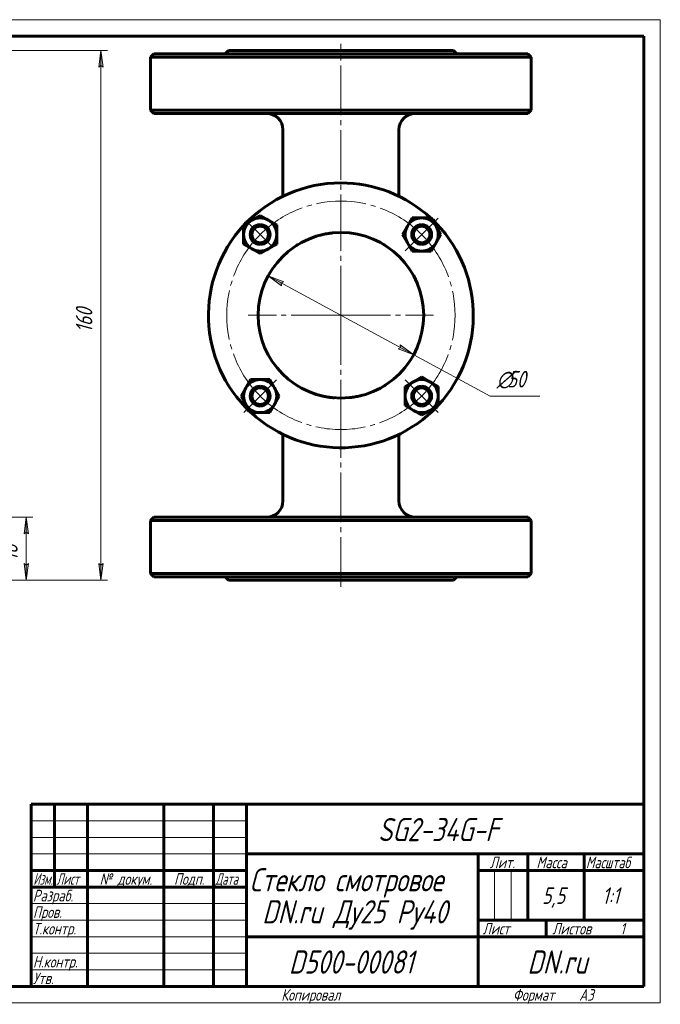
# Model space of a CAD drawing. Header units: millimetres. Extents: x 0 to 420, y 0 to 297.
# Tile 5 of 5: x 226 to 420, y 0 to 297. Entities that reach past the tile are written whole.
import ezdxf

# ---------------------------------------------------------------- set-up
doc = ezdxf.new("R2010")
doc.units = ezdxf.units.MM
for name, pattern in [('K5LT_AXLED', [19.5, 15, -1.5, 1.5, -1.5]), ('K5LT_BASIC', [0]), ('K5LT_THIN', [0])]:
    doc.linetypes.add(name, pattern=pattern)
doc.layers.add('Системный слой', color=7, linetype='Continuous')
doc.layers.add('Системный слой (1)', color=251, linetype='Continuous', true_color=0x6c6c6c)
doc.styles.add('KDIMTEXTSTYLE', font='GOST_AU.SHX', dxfattribs={"width": 0.96, "oblique": 15, "height": 5})
doc.styles.add('KTEXTSTYLE', font='GOST_AU.SHX', dxfattribs={"width": 0.96, "height": 5})
doc.dimstyles.new('KDIMSTYLE (1.00)', dxfattribs={"dimtxt": 5, "dimasz": 1, "dimexe": 2, "dimexo": 0, "dimgap": 1, "dimtad": 1, "dimtxsty": 'KDIMTEXTSTYLE', "dimsah": 1, "dimcen": 0, "dimdle": 1, "dimadec": 0, "dimazin": 0, "dimtfac": 0.667, "dimtmove": 0, "dimatfit": 3, "dimfxl": 1, "dimtvp": 1, "dimtolj": 1, "dimtzin": 0, "dimarcsym": 0})

# ---------------------------------------------------------------- blocks, each defined once
blk = doc.blocks.new('D0')
at = {"layer": 'Системный слой (1)'}
for points in [[(251.71, 282.7), (251.05, 287.7), (250.39, 282.7), (251.05, 283.2)], [(251.05, 127.7), (251.71, 132.7), (251.05, 132.2), (250.39, 132.7)]]:
    blk.add_hatch(color=256, dxfattribs=at).paths.add_polyline_path(points)
at = {"layer": 'Системный слой (1)', "linetype": 'K5LT_THIN', "lineweight": 18}
for p, q in [((150.24, 287.7), (253.05, 287.7)), ((250.39, 282.7), (251.05, 287.7)), ((251.05, 287.7), (251.71, 282.7)), ((251.05, 283.2), (250.39, 282.7)), ((251.71, 282.7), (251.05, 283.2)), ((251.05, 127.7), (250.39, 132.7)), ((250.39, 132.7), (251.05, 132.2)), ((251.05, 132.2), (251.71, 132.7)), ((251.71, 132.7), (251.05, 127.7)), ((150.24, 127.7), (253.05, 127.7))]:
    blk.add_line(p, q, dxfattribs=at)
blk.add_wipeout([(250.05, 202.49), (242.67, 202.49), (242.67, 212.5), (250.05, 212.5)]).dxf.layer = 'Системный слой (1)'
blk.add_line((251.05, 287.7), (251.05, 127.7), dxfattribs=at)
at = {"layer": 'Системный слой (1)', "insert": (243.46, 202.49), "char_height": 5, "attachment_point": 1, "rotation": 90, "style": 'KTEXTSTYLE'}
blk.add_mtext('\\H5.0;\\W1.000;\\Q15;\\Q15;\\W0.960;160', dxfattribs=at)
blk = doc.blocks.new('KDIMARROW_01')
at = {"layer": 'Системный слой'}
blk.add_hatch(color=0, dxfattribs=at).paths.add_polyline_path([(-5, -0.66), (0, 0), (-5, 0.66), (-4.5, 0)])
at = {"layer": 'Системный слой', "color": 0, "linetype": 'K5LT_THIN', "lineweight": 18}
for p, q in [((-4.5, 0), (-5, 0.66)), ((-5, 0.66), (0, 0)), ((0, 0), (-5, -0.66)), ((-5, -0.66), (-4.5, 0))]:
    blk.add_line(p, q, dxfattribs=at)
at = {"layer": 'Системный слой (1)', "color": 0, "linetype": 'K5LT_THIN', "lineweight": 18}
blk.add_line((323.52, 207.7), (322.52, 207.7), dxfattribs=at)
blk = doc.blocks.new('D1')
at = {"layer": 'Системный слой (1)', "linetype": 'K5LT_THIN', "lineweight": 18}
for p, q in [((197.24, 146.7), (230.49, 146.7)), ((150.24, 127.7), (230.49, 127.7))]:
    blk.add_line(p, q, dxfattribs=at)
blk.add_wipeout([(227.49, 133.65), (220.11, 133.65), (220.11, 140.48), (227.49, 140.48)]).dxf.layer = 'Системный слой (1)'
at = {"layer": 'Системный слой (1)'}
for points in [[(229.15, 141.7), (228.49, 146.7), (227.83, 141.7), (228.49, 142.2)], [(228.49, 127.7), (229.15, 132.7), (228.49, 132.2), (227.83, 132.7)]]:
    blk.add_hatch(color=256, dxfattribs=at).paths.add_polyline_path(points)
at = {"layer": 'Системный слой (1)', "linetype": 'K5LT_THIN', "lineweight": 18}
for p, q in [((227.83, 141.7), (228.49, 146.7)), ((228.49, 146.7), (229.15, 141.7)), ((228.49, 146.7), (228.49, 127.7)), ((228.49, 142.2), (227.83, 141.7)), ((229.15, 141.7), (228.49, 142.2)), ((228.49, 127.7), (227.83, 132.7)), ((227.83, 132.7), (228.49, 132.2)), ((228.49, 132.2), (229.15, 132.7)), ((229.15, 132.7), (228.49, 127.7))]:
    blk.add_line(p, q, dxfattribs=at)
at = {"layer": 'Системный слой (1)', "insert": (220.9, 133.65), "char_height": 5, "attachment_point": 1, "rotation": 90, "style": 'KTEXTSTYLE'}
blk.add_mtext('\\H5.0;\\W1.000;\\Q15;\\Q15;\\W0.960;18', dxfattribs=at)
blk = doc.blocks.new('U61')
at = {"layer": 'Системный слой (1)', "linetype": 'K5LT_BASIC', "lineweight": 60}
for p, q in [((336.92, 228.81), (336.9, 228.82)), ((336.93, 228.8), (336.92, 228.81)), ((336.95, 228.79), (336.93, 228.8))]:
    blk.add_line(p, q, dxfattribs=at)
blk = doc.blocks.new('U62')
at = {"layer": 'Системный слой (1)', "linetype": 'K5LT_BASIC', "lineweight": 60}
for p, q in [((310.4, 228.99), (310.45, 229.02)), ((310.45, 229.02), (310.5, 229.05)), ((310.14, 228.82), (310.18, 228.85)), ((310.14, 228.82), (310.14, 228.82)), ((310.14, 228.82), (310.14, 228.82)), ((310.14, 228.82), (310.14, 228.82)), ((310.14, 228.82), (310.14, 228.82)), ((310.14, 228.82), (310.14, 228.82)), ((310.14, 228.82), (310.14, 228.82)), ((310.14, 228.82), (310.14, 228.82)), ((310.14, 228.82), (310.14, 228.82)), ((310.14, 228.82), (310.14, 228.82)), ((310.14, 228.82), (310.14, 228.82)), ((310.14, 228.82), (310.14, 228.82)), ((310.14, 228.82), (310.14, 228.82)), ((310.14, 228.82), (310.14, 228.82)), ((310.14, 228.82), (310.14, 228.82)), ((310.14, 228.82), (310.14, 228.82)), ((310.14, 228.82), (310.14, 228.82)), ((310.14, 228.82), (310.14, 228.82)), ((310.14, 228.82), (310.14, 228.82)), ((310.14, 228.82), (310.14, 228.82)), ((310.18, 228.85), (310.28, 228.91)), ((310.28, 228.91), (310.35, 228.95)), ((310.35, 228.96), (310.4, 228.99))]:
    blk.add_line(p, q, dxfattribs=at)
blk = doc.blocks.new('U63')
at = {"layer": 'Системный слой (1)', "linetype": 'K5LT_BASIC', "lineweight": 60}
for start, end in [(90, 136.6424), (47.297, 90), (317.297, 46.6424), (137.297, 226.6424), (227.297, 316.6424)]:
    blk.add_arc((323.52, 207.7), 40, start, end, dxfattribs=at)
blk = doc.blocks.new('U64')
at = {"layer": 'Системный слой (1)', "linetype": 'K5LT_BASIC', "lineweight": 60}
for p, q in [((336.91, 186.59), (336.92, 186.6)), ((336.92, 186.6), (336.93, 186.61)), ((336.93, 186.61), (336.95, 186.62))]:
    blk.add_line(p, q, dxfattribs=at)
blk = doc.blocks.new('U65')
at = {"layer": 'Системный слой (1)', "linetype": 'K5LT_BASIC', "lineweight": 60}
for p, q in [((336.6, 186.39), (336.54, 186.36)), ((336.65, 186.43), (336.6, 186.39)), ((336.7, 186.46), (336.65, 186.43)), ((336.76, 186.49), (336.71, 186.46)), ((336.86, 186.56), (336.76, 186.49)), ((336.9, 186.58), (336.86, 186.56)), ((336.91, 186.59), (336.9, 186.58)), ((336.91, 186.59), (336.91, 186.59)), ((336.91, 186.59), (336.91, 186.59)), ((336.91, 186.59), (336.91, 186.59)), ((336.91, 186.59), (336.91, 186.59)), ((336.91, 186.59), (336.91, 186.59)), ((336.91, 186.59), (336.91, 186.59)), ((336.91, 186.59), (336.91, 186.59)), ((336.91, 186.59), (336.91, 186.59)), ((336.91, 186.59), (336.91, 186.59)), ((336.91, 186.59), (336.91, 186.59)), ((336.91, 186.59), (336.91, 186.59)), ((336.91, 186.59), (336.91, 186.59)), ((336.91, 186.59), (336.91, 186.59)), ((336.91, 186.59), (336.91, 186.59)), ((336.91, 186.59), (336.91, 186.59)), ((336.91, 186.59), (336.91, 186.59)), ((336.91, 186.59), (336.91, 186.59)), ((336.91, 186.59), (336.91, 186.59)), ((336.91, 186.59), (336.91, 186.59))]:
    blk.add_line(p, q, dxfattribs=at)
blk = doc.blocks.new('U66')
at = {"layer": 'Системный слой (1)', "linetype": 'K5LT_AXLED', "lineweight": 18}
for q in [(323.52, 235.7), (295.52, 207.7), (351.52, 207.7), (323.52, 179.7)]:
    blk.add_line((323.52, 207.7), q, dxfattribs=at)
blk = doc.blocks.new('D6')
at = {"layer": 'Системный слой (1)'}
for points in [[(306.25, 217.81), (301.54, 219.61), (305.62, 216.65), (305.5, 217.47)], [(345.5, 195.8), (341.42, 198.76), (341.55, 197.94), (340.79, 197.6)]]:
    blk.add_hatch(color=256, dxfattribs=at).paths.add_polyline_path(points)
at = {"layer": 'Системный слой (1)', "linetype": 'K5LT_THIN', "lineweight": 18}
for p, q in [((301.54, 219.61), (306.25, 217.81)), ((305.62, 216.65), (301.54, 219.61)), ((301.54, 219.61), (345.5, 195.8)), ((306.25, 217.81), (305.5, 217.47)), ((305.5, 217.47), (305.62, 216.65)), ((340.79, 197.6), (341.55, 197.94)), ((345.5, 195.8), (340.79, 197.6)), ((341.55, 197.94), (341.42, 198.76)), ((341.42, 198.76), (345.5, 195.8)), ((345.5, 195.8), (368.56, 183.31))]:
    blk.add_line(p, q, dxfattribs=at)
blk.add_wipeout([(370.56, 184.31), (370.56, 191.69), (381.19, 191.69), (381.19, 184.31)]).dxf.layer = 'Системный слой (1)'
blk.add_line((368.56, 183.31), (383.64, 183.31), dxfattribs=at)
at = {"layer": 'Системный слой (1)', "char_height": 5, "attachment_point": 1, "style": 'KTEXTSTYLE'}
for s, insert in [('\\H5.0;\\W1.000;\\Q15;\\Q15;\\W0.960;∅', (370.56, 190.9)), ('\\H5.0;\\W1.000;\\Q15;\\Q15;\\W0.960;50', (373.86, 190.9))]:
    blk.add_mtext(s, dxfattribs=dict(at, insert=insert))
blk = doc.blocks.new('U67')
at = {"layer": 'Системный слой (1)', "linetype": 'K5LT_AXLED', "lineweight": 18}
for p, q in [((299.13, 232.1), (295.94, 235.28)), ((347.92, 232.1), (352.87, 237.05)), ((302.31, 228.92), (299.13, 232.1)), ((342.97, 227.15), (347.92, 232.1)), ((304.08, 188.26), (299.13, 183.31)), ((342.97, 188.26), (347.92, 183.31)), ((299.13, 183.31), (294.18, 178.36)), ((347.92, 183.31), (352.87, 178.36))]:
    blk.add_line(p, q, dxfattribs=at)
for start, end in [(45, 135), (135, 225), (315, 45), (225, 315)]:
    blk.add_arc((323.52, 207.7), 34.5, start, end, dxfattribs=at)
blk = doc.blocks.new('U68')
at = {"linetype": 'K5LT_THIN', "lineweight": 18}
for p, q in [((0, 297), (420, 297)), ((420, 297), (420, 0)), ((230, 55), (295, 55)), ((230, 50), (295, 50)), ((230, 45), (295, 45)), ((369.96, 25), (369.96, 40)), ((374.98, 25), (374.98, 40)), ((230, 30), (295, 30)), ((230, 25), (295, 25)), ((230, 20), (295, 20)), ((230, 15), (295, 15)), ((230, 10), (295, 10)), ((420, 0), (0, 0))]:
    blk.add_line(p, q, dxfattribs=at)
at = {"linetype": 'K5LT_BASIC', "lineweight": 60}
for p, q in [((20, 292), (415, 292)), ((415, 292), (415, 5)), ((230, 60), (415, 60)), ((230, 5), (230, 60)), ((237, 35), (237, 60)), ((247, 5), (247, 60)), ((270, 5), (270, 60)), ((285, 5), (285, 60)), ((295, 5), (295, 60)), ((295, 45), (415, 45)), ((365, 5), (365, 45)), ((380, 25), (380, 45)), ((397, 25), (397, 45)), ((230, 40), (295, 40)), ((365, 40), (380, 40)), ((380, 40), (415, 40)), ((230, 35), (295, 35)), ((365, 25), (415, 25)), ((385.57, 20), (385.57, 25)), ((295, 20), (365, 20)), ((365, 20), (415, 20)), ((415, 5), (20, 5))]:
    blk.add_line(p, q, dxfattribs=at)
at = {"attachment_point": 1, "style": 'KTEXTSTYLE'}
for s, insert, char_height in [('\\H5.0;\\W1.000;\\Q15;\\Q15;\\W0.960;\\H7.00;SG2-34G-F', (334.74, 55.86), 7), ('\\H5.0;\\W1.000;\\Q15;\\Q15;\\W0.960;\\H3.50;Лит.', (368.47, 44.18), 3.5), ('\\H5.0;\\W1.000;\\Q15;\\Q15;\\W0.960;\\H3.50;Масса', (382.58, 44.18), 3.5), ('\\H5.0;\\W1.000;\\Q15;\\Q15;\\W0.926;\\H3.50;Масштаб', (397.52, 44.18), 3.5), ('\\H5.0;\\W1.000;\\Q15;\\Q15;\\W0.786;\\H3.50;Изм.', (230.62, 39.18), 3.5), ('\\H5.0;\\W1.000;\\Q15;\\Q15;\\W0.800;\\H3.50;Лист', (237.61, 39.18), 3.5), ('\\H5.0;\\W1.000;\\Q15;\\Q15;\\W0.960;\\H3.50;№ докум.', (250.63, 39.18), 3.5), ('\\H5.0;\\W1.000;\\Q15;\\Q15;\\W0.960;\\H3.50;Подп.', (273.1, 39.18), 3.5), ('\\H5.0;\\W1.000;\\Q15;\\Q15;\\W0.800;\\H3.50;Дата', (285.61, 39.18), 3.5), ('\\H5.0;\\W1.000;\\Q15;\\Q15;\\W0.960;\\H7.00;Стекло смотровое', (295.94, 40.69), 7), ('\\H5.0;\\W1.000;\\Q15;\\Q15;\\W0.960;\\H3.50;Разраб.', (230.5, 34.18), 3.5), ('\\H5.0;\\W1.000;\\Q15;\\Q15;\\W0.960;5,5', (384.28, 34.9), 5), ('\\H5.0;\\W1.000;\\Q15;\\Q15;\\W0.960;1:1', (402.44, 34.9), 5), ('\\H5.0;\\W1.000;\\Q15;\\Q15;\\W0.960;\\H7.00;DN.ru Ду25 Ру40', (299.74, 31.02), 7), ('\\H5.0;\\W1.000;\\Q15;\\Q15;\\W0.960;\\H3.50;Пров.', (230.5, 29.18), 3.5), ('\\H5.0;\\W1.000;\\Q15;\\Q15;\\W0.960;\\H3.50;Т.контр.', (230.5, 24.18), 3.5), ('\\H5.0;\\W1.000;\\Q15;\\Q15;\\W0.960;\\H3.50;Лист', (366.32, 24.18), 3.5), ('\\H5.0;\\W1.000;\\Q15;\\Q15;\\W0.960;\\H3.50;Листов', (387.36, 24.18), 3.5), ('\\H5.0;\\W1.000;\\Q15;\\Q15;\\W0.960;\\H3.50;1', (407.91, 24.18), 3.5), ('\\H5.0;\\W1.000;\\Q15;\\Q15;\\W0.960;\\H7.00;D500-00081', (307.8, 15.86), 7), ('\\H5.0;\\W1.000;\\Q15;\\Q15;\\W0.960;\\H7.00;DN.ru', (379.84, 15.86), 7), ('\\H5.0;\\W1.000;\\Q15;\\Q15;\\W0.960;\\H3.50;Н.контр.', (230.5, 14.18), 3.5), ('\\H5.0;\\W1.000;\\Q15;\\Q15;\\W0.960;\\H3.50;Утв.', (230.5, 9.18), 3.5), ('\\H5.0;\\W1.000;\\Q15;\\Q15;\\W0.960;\\H3.50;Копировал', (305.5, 4.18), 3.5), ('\\H5.0;\\W1.000;\\Q15;\\Q15;\\W0.960;\\H3.50;Формат', (375.5, 4.18), 3.5), ('\\H5.0;\\W1.000;\\Q15;\\Q15;\\W0.960;\\H3.50;A3', (395.5, 4.18), 3.5)]:
    blk.add_mtext(s, dxfattribs=dict(at, insert=insert, char_height=char_height))

msp = doc.modelspace()

# ---------------------------------------------------------------- linework, layer by layer
at = {"layer": 'Системный слой (1)', "linetype": 'K5LT_AXLED', "lineweight": 18}
for p, q in [((323.521, 229.156), (323.521, 289.704)), ((323.521, 125.704), (323.521, 186.252))]:
    msp.add_line(p, q, dxfattribs=at)
at = {"layer": 'Системный слой (1)', "linetype": 'K5LT_BASIC', "lineweight": 60}
for p, q in [((267.021, 286.704), (266.021, 285.704)), ((266.021, 285.704), (323.521, 285.704)), ((266.021, 269.704), (266.021, 285.704)), ((380.021, 286.704), (267.021, 286.704)), ((289.521, 287.704), (288.521, 286.704)), ((289.521, 287.704), (357.521, 287.704)), ((323.521, 285.704), (381.021, 285.704)), ((357.521, 287.704), (358.521, 286.704)), ((380.021, 286.704), (381.021, 285.704)), ((381.021, 269.704), (381.021, 285.704)), ((267.021, 268.704), (266.021, 269.704)), ((323.521, 269.704), (266.021, 269.704)), ((267.021, 268.704), (380.021, 268.704)), ((381.021, 269.704), (323.521, 269.704)), ((380.021, 268.704), (381.021, 269.704)), ((306.021, 243.673), (306.021, 263.704)), ((341.021, 243.673), (341.021, 263.704)), ((294.126, 234.986), (296.626, 236.429)), ((294.126, 232.099), (294.126, 234.986)), ((294.378, 235.132), (294.404, 235.422)), ((294.404, 235.422), (294.907, 235.655)), ((294.772, 235.593), (294.859, 235.989)), ((294.859, 235.989), (295.415, 236.166)), ((296.626, 236.429), (299.126, 237.873)), ((299.126, 237.873), (301.626, 236.429)), ((301.626, 236.429), (304.126, 234.986)), ((304.126, 234.986), (304.126, 232.099)), ((343.586, 234.599), (345.029, 237.099)), ((345.029, 237.099), (347.916, 237.099)), ((347.916, 237.099), (350.803, 237.099)), ((350.803, 237.099), (352.246, 234.599)), ((350.949, 236.847), (351.239, 236.821)), ((351.239, 236.821), (351.472, 236.318)), ((351.409, 236.453), (351.806, 236.366)), ((351.806, 236.366), (351.983, 235.81)), ((294.126, 229.213), (294.126, 232.099)), ((304.126, 232.099), (304.126, 229.213)), ((342.142, 232.099), (343.586, 234.599)), ((343.586, 229.599), (342.142, 232.099)), ((352.246, 234.599), (353.69, 232.099)), ((353.69, 232.099), (352.246, 229.599)), ((296.626, 227.769), (294.126, 229.213)), ((304.126, 229.213), (301.626, 227.769)), ((345.029, 227.099), (343.586, 229.599)), ((352.246, 229.599), (350.803, 227.099)), ((299.126, 226.326), (296.626, 227.769)), ((301.626, 227.769), (299.126, 226.326)), ((347.916, 227.099), (345.029, 227.099)), ((350.803, 227.099), (347.916, 227.099)), ((294.796, 185.809), (296.239, 188.309)), ((296.239, 188.309), (299.126, 188.309)), ((299.126, 188.309), (302.012, 188.309)), ((302.012, 188.309), (303.456, 185.809)), ((342.916, 186.196), (345.416, 187.639)), ((345.416, 187.639), (347.916, 189.082)), ((347.916, 189.082), (350.416, 187.639)), ((350.416, 187.639), (352.916, 186.196)), ((293.352, 183.309), (294.796, 185.809)), ((303.456, 185.809), (304.899, 183.309)), ((342.916, 183.309), (342.916, 186.196)), ((352.916, 186.196), (352.916, 183.309)), ((294.796, 180.809), (293.352, 183.309)), ((304.899, 183.309), (303.456, 180.809)), ((342.916, 180.422), (342.916, 183.309)), ((352.916, 183.309), (352.916, 180.422)), ((296.239, 178.309), (294.796, 180.809)), ((295.236, 179.042), (295.059, 179.598)), ((295.632, 178.956), (295.236, 179.042)), ((295.803, 178.587), (295.57, 179.091)), ((296.093, 178.561), (295.803, 178.587)), ((303.456, 180.809), (302.012, 178.309)), ((345.416, 178.979), (342.916, 180.422)), ((347.916, 177.535), (345.416, 178.979)), ((350.416, 178.979), (347.916, 177.535)), ((352.916, 180.422), (350.416, 178.979)), ((352.183, 179.419), (351.626, 179.242)), ((352.637, 179.986), (352.134, 179.753)), ((352.269, 179.815), (352.183, 179.419)), ((352.664, 180.276), (352.637, 179.986)), ((299.126, 178.309), (296.239, 178.309)), ((302.012, 178.309), (299.126, 178.309)), ((306.021, 151.704), (306.021, 171.735)), ((341.021, 151.704), (341.021, 171.735)), ((267.021, 146.704), (266.021, 145.704)), ((380.021, 146.704), (267.021, 146.704)), ((380.021, 146.704), (381.021, 145.704)), ((266.021, 145.704), (323.521, 145.704)), ((266.021, 129.704), (266.021, 145.704)), ((323.521, 145.704), (381.021, 145.704)), ((381.021, 129.704), (381.021, 145.704)), ((267.021, 128.704), (266.021, 129.704)), ((323.521, 129.704), (266.021, 129.704)), ((267.021, 128.704), (380.021, 128.704)), ((289.521, 127.704), (288.521, 128.704)), ((381.021, 129.704), (323.521, 129.704)), ((357.521, 127.704), (358.521, 128.704)), ((380.021, 128.704), (381.021, 129.704)), ((289.521, 127.704), (357.521, 127.704))]:
    msp.add_line(p, q, dxfattribs=at)
for centre in [(299.126, 232.099), (347.916, 232.099), (299.126, 183.309), (347.916, 183.309)]:
    msp.add_circle(centre, 2.5, dxfattribs=at)
for centre, radius, start, end in [((301.021, 263.704), 5, 0, 90), ((346.021, 263.704), 5, 90, 180), ((299.126, 232.099), 5, 120, 180), ((299.126, 232.099), 3, 90, 270), ((299.126, 232.099), 5, 60, 120), ((299.126, 232.099), 3, 270, 90), ((299.126, 232.099), 5, 0, 60), ((347.916, 232.099), 5, 90, 150), ((347.916, 232.099), 3, 90, 270), ((347.916, 232.099), 5, 30, 90), ((347.916, 232.099), 3, 270, 90), ((299.126, 232.099), 5, 180, 240), ((323.521, 207.704), 25, 0, 270), ((299.126, 232.099), 5, 300, 0), ((347.916, 232.099), 5, 150, 210), ((347.916, 232.099), 5, 330, 30), ((347.916, 232.099), 5, 210, 270), ((347.916, 232.099), 5, 270, 330), ((299.126, 232.099), 5, 240, 300), ((309.021, 230.48), 2, 302.48216, 303.88991), ((323.521, 207.704), 25, 270, 0), ((299.126, 183.309), 5, 90, 150), ((299.126, 183.309), 5, 30, 90), ((347.916, 183.309), 5, 120, 180), ((347.916, 183.309), 5, 60, 120), ((347.916, 183.309), 5, 0, 60), ((299.126, 183.309), 5, 150, 210), ((299.126, 183.309), 3, 90, 270), ((299.126, 183.309), 3, 270, 90), ((299.126, 183.309), 5, 330, 30), ((309.021, 184.928), 2, 56.07166, 57.51784), ((347.916, 183.309), 3, 90, 270), ((347.916, 183.309), 3, 270, 90), ((347.916, 183.309), 5, 180, 240), ((347.916, 183.309), 5, 300, 0), ((299.126, 183.309), 5, 210, 270), ((299.126, 183.309), 5, 270, 330), ((347.916, 183.309), 5, 240, 300), ((301.021, 151.704), 5, 270, 0), ((346.021, 151.704), 5, 180, 270)]:
    msp.add_arc(centre, radius, start, end, dxfattribs=at)
for points, knots in [([(317.11, 231.869), (317.338, 231.929), (317.57, 231.987), (318.042, 232.098), (318.283, 232.151), (318.771, 232.251), (319.018, 232.298), (319.521, 232.385), (319.775, 232.425), (320.077, 232.467), (320.121, 232.473), (320.21, 232.485), (320.255, 232.491), (320.322, 232.5), (320.344, 232.503), (320.377, 232.507), (320.388, 232.508), (320.404, 232.51), (320.409, 232.511), (320.42, 232.512), (320.426, 232.513), (320.435, 232.514), (320.44, 232.515), (320.452, 232.516), (320.46, 232.517), (320.485, 232.52), (320.501, 232.522), (320.549, 232.528), (320.58, 232.532), (320.679, 232.543), (320.746, 232.55), (320.813, 232.557)], [0, 0, 0, 0, 4.3029422, 4.3029422, 8.6058843, 8.6058843, 12.9088265, 12.9088265, 17.2117687, 17.2117687, 17.9526207, 17.9526207, 18.6957457, 18.6957457, 19.0616663, 19.0616663, 19.2418486, 19.2418486, 19.3305718, 19.3305718, 19.419295, 19.419295, 19.4911185, 19.4911185, 19.6263156, 19.6263156, 19.8924849, 19.8924849, 20.4163737, 20.4163737, 21.5147108, 21.5147108, 21.5147108, 21.5147108]), ([(317.11, 231.869), (317.338, 231.929), (317.57, 231.987), (318.042, 232.098), (318.283, 232.151), (318.771, 232.251), (319.018, 232.298), (319.521, 232.385), (319.775, 232.425), (320.077, 232.467), (320.121, 232.473), (320.21, 232.485), (320.255, 232.491), (320.322, 232.5), (320.344, 232.503), (320.377, 232.507), (320.388, 232.508), (320.404, 232.51), (320.409, 232.511), (320.42, 232.512), (320.426, 232.513), (320.435, 232.514), (320.44, 232.515), (320.452, 232.516), (320.46, 232.517), (320.485, 232.52), (320.501, 232.522), (320.549, 232.528), (320.58, 232.532), (320.679, 232.543), (320.746, 232.55), (320.813, 232.557)], [0, 0, 0, 0, 4.3029422, 4.3029422, 8.6058843, 8.6058843, 12.9088265, 12.9088265, 17.2117687, 17.2117687, 17.9526207, 17.9526207, 18.6957457, 18.6957457, 19.0616663, 19.0616663, 19.2418486, 19.2418486, 19.3305718, 19.3305718, 19.419295, 19.419295, 19.4911185, 19.4911185, 19.6263156, 19.6263156, 19.8924849, 19.8924849, 20.4163737, 20.4163737, 21.5147108, 21.5147108, 21.5147108, 21.5147108]), ([(310.136, 228.82), (310.132, 228.817), (310.133, 228.818), (310.149, 228.828), (310.162, 228.837), (310.2, 228.862), (310.224, 228.877), (310.255, 228.897), (310.256, 228.898), (310.262, 228.901), (310.268, 228.905), (310.278, 228.911), (310.282, 228.914), (310.291, 228.92), (310.295, 228.922), (310.302, 228.926), (310.305, 228.928), (310.311, 228.932), (310.313, 228.934), (310.318, 228.937), (310.32, 228.938), (310.324, 228.941), (310.326, 228.942), (310.329, 228.944), (310.331, 228.945), (310.333, 228.946), (310.335, 228.947), (310.337, 228.948), (310.338, 228.949), (310.34, 228.95), (310.341, 228.951), (310.342, 228.952), (310.343, 228.952), (310.344, 228.953), (310.344, 228.953), (310.346, 228.954), (310.346, 228.954), (310.347, 228.955), (310.348, 228.956), (310.351, 228.958), (310.354, 228.959), (310.359, 228.962), (310.361, 228.964), (310.366, 228.967), (310.369, 228.968), (310.382, 228.976), (310.392, 228.983), (310.433, 229.009), (310.466, 229.029), (310.502, 229.05)], [0, 0, 0, 0, 4.6, 4.6, 9.2, 9.2, 13.8, 13.8, 13.913371, 13.913371, 14.7019448, 14.7019448, 15.3375092, 15.3375092, 15.8497532, 15.8497532, 16.262605, 16.262605, 16.5953499, 16.5953499, 16.8635313, 16.8635313, 17.0796767, 17.0796767, 17.2538827, 17.2538827, 17.394287, 17.394287, 17.5074483, 17.5074483, 17.6206096, 17.6206096, 17.6789047, 17.6789047, 17.7543455, 17.7543455, 17.8229212, 17.8229212, 17.8983688, 17.8983688, 18.1829863, 18.1829863, 18.4573115, 18.4573115, 18.7453629, 18.7453629, 19.8563998, 19.8563998, 23, 23, 23, 23]), ([(336.497, 229.077), (336.554, 229.042), (336.606, 229.01), (336.659, 228.977), (336.666, 228.973), (336.676, 228.967), (336.679, 228.965), (336.682, 228.963), (336.682, 228.963), (336.684, 228.962), (336.684, 228.962), (336.685, 228.961), (336.686, 228.961), (336.687, 228.96), (336.688, 228.959), (336.691, 228.957), (336.693, 228.956), (336.699, 228.953), (336.702, 228.95), (336.713, 228.943), (336.72, 228.939), (336.741, 228.926), (336.754, 228.918), (336.79, 228.895), (336.811, 228.882), (336.839, 228.863), (336.849, 228.857), (336.868, 228.844), (336.879, 228.838), (336.904, 228.821), (336.91, 228.817), (336.905, 228.82)], [0, 0, 0, 0, 4.6, 4.6, 5.3347409, 5.3347409, 5.6087792, 5.6087792, 5.6772888, 5.6772888, 5.7457984, 5.7457984, 5.8012585, 5.8012585, 5.9056541, 5.9056541, 6.1111829, 6.1111829, 6.5222406, 6.5222406, 7.3378312, 7.3378312, 8.9559628, 8.9559628, 12.1661273, 12.1661273, 14.0452365, 14.0452365, 16.7661273, 16.7661273, 23, 23, 23, 23]), ([(336.497, 229.077), (336.554, 229.042), (336.606, 229.01), (336.659, 228.977), (336.666, 228.973), (336.676, 228.967), (336.679, 228.965), (336.682, 228.963), (336.682, 228.963), (336.684, 228.962), (336.684, 228.962), (336.685, 228.961), (336.686, 228.961), (336.687, 228.96), (336.688, 228.959), (336.691, 228.957), (336.693, 228.956), (336.699, 228.953), (336.702, 228.95), (336.713, 228.943), (336.72, 228.939), (336.741, 228.926), (336.754, 228.918), (336.79, 228.895), (336.811, 228.882), (336.839, 228.863), (336.849, 228.857), (336.868, 228.844), (336.879, 228.838), (336.904, 228.821), (336.91, 228.817), (336.905, 228.82)], [0, 0, 0, 0, 4.6, 4.6, 5.3347409, 5.3347409, 5.6087792, 5.6087792, 5.6772888, 5.6772888, 5.7457984, 5.7457984, 5.8012585, 5.8012585, 5.9056541, 5.9056541, 6.1111829, 6.1111829, 6.5222406, 6.5222406, 7.3378312, 7.3378312, 8.9559628, 8.9559628, 12.1661273, 12.1661273, 14.0452365, 14.0452365, 16.7661273, 16.7661273, 23, 23, 23, 23]), ([(310.532, 186.339), (310.523, 186.345), (310.514, 186.35), (310.492, 186.363), (310.48, 186.371), (310.456, 186.385), (310.445, 186.392), (310.425, 186.405), (310.415, 186.411), (310.398, 186.421), (310.39, 186.427), (310.379, 186.433), (310.376, 186.435), (310.369, 186.439), (310.365, 186.442), (310.36, 186.445), (310.359, 186.446), (310.357, 186.447), (310.356, 186.447), (310.354, 186.449), (310.353, 186.449), (310.35, 186.451), (310.349, 186.452), (310.343, 186.456), (310.339, 186.458), (310.329, 186.464), (310.322, 186.469), (310.302, 186.481), (310.289, 186.489), (310.254, 186.512), (310.233, 186.525), (310.204, 186.544), (310.193, 186.551), (310.174, 186.563), (310.164, 186.57), (310.138, 186.587), (310.144, 186.583), (310.137, 186.587), (310.137, 186.588), (310.136, 186.588)], [0, 0, 0, 0, 0.7496917, 0.7496917, 1.8539279, 1.8539279, 2.8577791, 2.8577791, 3.770371, 3.770371, 4.6, 4.6, 4.8834071, 4.8834071, 5.3203846, 5.3203846, 5.429629, 5.429629, 5.5388734, 5.5388734, 5.6414969, 5.6414969, 5.846744, 5.846744, 6.2539276, 6.2539276, 7.0616741, 7.0616741, 8.6639252, 8.6639252, 11.8419441, 11.8419441, 13.9076377, 13.9076377, 16.4419441, 16.4419441, 22.9686287, 22.9686287, 23, 23, 23, 23]), ([(310.532, 186.339), (310.523, 186.345), (310.514, 186.35), (310.492, 186.363), (310.48, 186.371), (310.456, 186.385), (310.445, 186.392), (310.425, 186.405), (310.415, 186.411), (310.398, 186.421), (310.39, 186.427), (310.379, 186.433), (310.376, 186.435), (310.369, 186.439), (310.365, 186.442), (310.36, 186.445), (310.359, 186.446), (310.357, 186.447), (310.356, 186.447), (310.354, 186.449), (310.353, 186.449), (310.35, 186.451), (310.349, 186.452), (310.343, 186.456), (310.339, 186.458), (310.329, 186.464), (310.322, 186.469), (310.302, 186.481), (310.289, 186.489), (310.254, 186.512), (310.233, 186.525), (310.204, 186.544), (310.193, 186.551), (310.174, 186.563), (310.164, 186.57), (310.138, 186.587), (310.144, 186.583), (310.137, 186.587), (310.137, 186.588), (310.136, 186.588)], [0, 0, 0, 0, 0.7496917, 0.7496917, 1.8539279, 1.8539279, 2.8577791, 2.8577791, 3.770371, 3.770371, 4.6, 4.6, 4.8834071, 4.8834071, 5.3203846, 5.3203846, 5.429629, 5.429629, 5.5388734, 5.5388734, 5.6414969, 5.6414969, 5.846744, 5.846744, 6.2539276, 6.2539276, 7.0616741, 7.0616741, 8.6639252, 8.6639252, 11.8419441, 11.8419441, 13.9076377, 13.9076377, 16.4419441, 16.4419441, 22.9736758, 22.9736758, 23, 23, 23, 23]), ([(336.906, 186.589), (336.91, 186.591), (336.908, 186.59), (336.893, 186.58), (336.88, 186.571), (336.842, 186.547), (336.817, 186.531), (336.786, 186.511), (336.784, 186.51), (336.778, 186.506), (336.772, 186.502), (336.763, 186.496), (336.758, 186.493), (336.75, 186.488), (336.746, 186.486), (336.739, 186.481), (336.736, 186.479), (336.731, 186.476), (336.728, 186.474), (336.723, 186.471), (336.721, 186.47), (336.717, 186.467), (336.716, 186.466), (336.712, 186.464), (336.711, 186.463), (336.708, 186.462), (336.707, 186.461), (336.705, 186.46), (336.704, 186.459), (336.702, 186.458), (336.701, 186.457), (336.7, 186.457), (336.7, 186.457), (336.7, 186.456), (336.699, 186.456), (336.698, 186.455), (336.697, 186.455), (336.696, 186.454), (336.694, 186.453), (336.691, 186.451), (336.688, 186.449), (336.681, 186.444), (336.675, 186.441), (336.66, 186.432), (336.65, 186.425), (336.609, 186.4), (336.576, 186.38), (336.541, 186.358)], [0, 0, 0, 0, 4.6, 4.6, 9.2, 9.2, 13.8, 13.8, 14.0341141, 14.0341141, 14.7895546, 14.7895546, 15.401391, 15.401391, 15.8969215, 15.8969215, 16.2982551, 16.2982551, 16.6232979, 16.6232979, 16.8865523, 16.8865523, 17.0997639, 17.0997639, 17.2724454, 17.2724454, 17.4123013, 17.4123013, 17.5255716, 17.5255716, 17.6285334, 17.6285334, 17.6388419, 17.6388419, 17.6971932, 17.6971932, 17.7727066, 17.7727066, 17.9168687, 17.9168687, 18.2017604, 18.2017604, 18.7646789, 18.7646789, 19.8767861, 19.8767861, 23, 23, 23, 23]), ([(321.458, 182.788), (321.036, 182.822), (320.618, 182.866), (319.796, 182.975), (319.393, 183.039), (318.986, 183.115), (318.974, 183.117), (318.877, 183.135), (318.794, 183.151), (318.652, 183.179), (318.594, 183.19), (318.496, 183.21), (318.456, 183.219), (318.388, 183.233), (318.36, 183.239), (318.313, 183.249), (318.293, 183.253), (318.26, 183.26), (318.247, 183.263), (318.224, 183.268), (318.214, 183.27), (318.198, 183.274), (318.192, 183.275), (318.178, 183.278), (318.172, 183.28), (318.161, 183.282), (318.156, 183.283), (318.142, 183.286), (318.134, 183.288), (318.108, 183.294), (318.092, 183.297), (318.042, 183.309), (318.008, 183.316), (317.909, 183.339), (317.844, 183.354), (317.649, 183.4), (317.521, 183.432), (317.142, 183.528), (316.895, 183.595), (316.334, 183.755), (316.025, 183.851), (315.724, 183.949)], [0, 0, 0, 0, 4.8, 4.8, 9.6, 9.6, 9.7493704, 9.7493704, 10.773234, 10.773234, 11.4883932, 11.4883932, 11.9879253, 11.9879253, 12.3368437, 12.3368437, 12.58056, 12.58056, 12.7507936, 12.7507936, 12.8697002, 12.8697002, 12.9527553, 12.9527553, 13.0358104, 13.0358104, 13.0959542, 13.0959542, 13.2047859, 13.2047859, 13.4167214, 13.4167214, 13.8377285, 13.8377285, 14.6740147, 14.6740147, 16.335131, 16.335131, 19.6344516, 19.6344516, 24, 24, 24, 24]), ([(321.458, 182.788), (321.036, 182.822), (320.618, 182.866), (319.796, 182.975), (319.393, 183.039), (318.986, 183.115), (318.974, 183.117), (318.877, 183.135), (318.794, 183.151), (318.652, 183.179), (318.594, 183.19), (318.496, 183.21), (318.456, 183.219), (318.388, 183.233), (318.36, 183.239), (318.313, 183.249), (318.293, 183.253), (318.26, 183.26), (318.247, 183.263), (318.224, 183.268), (318.214, 183.27), (318.198, 183.274), (318.192, 183.275), (318.178, 183.278), (318.172, 183.28), (318.161, 183.282), (318.156, 183.283), (318.142, 183.286), (318.134, 183.288), (318.108, 183.294), (318.092, 183.297), (318.042, 183.309), (318.008, 183.316), (317.909, 183.339), (317.844, 183.354), (317.649, 183.4), (317.521, 183.432), (317.142, 183.528), (316.895, 183.595), (316.334, 183.755), (316.025, 183.851), (315.724, 183.949)], [0, 0, 0, 0, 4.8, 4.8, 9.6, 9.6, 9.7493704, 9.7493704, 10.773234, 10.773234, 11.4883932, 11.4883932, 11.9879253, 11.9879253, 12.3368437, 12.3368437, 12.58056, 12.58056, 12.7507936, 12.7507936, 12.8697002, 12.8697002, 12.9527553, 12.9527553, 13.0358104, 13.0358104, 13.0959542, 13.0959542, 13.2047859, 13.2047859, 13.4167214, 13.4167214, 13.8377285, 13.8377285, 14.6740147, 14.6740147, 16.335131, 16.335131, 19.6344516, 19.6344516, 24, 24, 24, 24]), ([(329.953, 183.545), (329.724, 183.484), (329.491, 183.426), (329.016, 183.314), (328.774, 183.26), (328.283, 183.159), (328.034, 183.112), (327.529, 183.025), (327.273, 182.984), (326.972, 182.942), (326.93, 182.936), (326.842, 182.924), (326.796, 182.918), (326.727, 182.909), (326.705, 182.906), (326.671, 182.902), (326.66, 182.901), (326.644, 182.899), (326.639, 182.898), (326.628, 182.897), (326.622, 182.896), (326.614, 182.895), (326.61, 182.895), (326.601, 182.894), (326.596, 182.893), (326.579, 182.891), (326.569, 182.89), (326.537, 182.886), (326.516, 182.883), (326.452, 182.876), (326.41, 182.871), (326.322, 182.861), (326.275, 182.856), (326.229, 182.851)], [0, 0, 0, 0, 4.3888847, 4.3888847, 8.7777694, 8.7777694, 13.1666541, 13.1666541, 17.5555388, 17.5555388, 18.2662567, 18.2662567, 19.042468, 19.042468, 19.4209222, 19.4209222, 19.6054437, 19.6054437, 19.6954101, 19.6954101, 19.7853765, 19.7853765, 19.8410699, 19.8410699, 19.9353203, 19.9353203, 20.1152528, 20.1152528, 20.4708337, 20.4708337, 21.1734272, 21.1734272, 21.9444236, 21.9444236, 21.9444236, 21.9444236]), ([(329.953, 183.545), (329.724, 183.484), (329.491, 183.426), (329.016, 183.314), (328.774, 183.26), (328.283, 183.159), (328.034, 183.112), (327.529, 183.025), (327.273, 182.984), (326.972, 182.942), (326.93, 182.936), (326.842, 182.924), (326.796, 182.918), (326.727, 182.909), (326.705, 182.906), (326.671, 182.902), (326.66, 182.901), (326.644, 182.899), (326.639, 182.898), (326.628, 182.897), (326.622, 182.896), (326.614, 182.895), (326.61, 182.895), (326.601, 182.894), (326.596, 182.893), (326.579, 182.891), (326.569, 182.89), (326.537, 182.886), (326.516, 182.883), (326.452, 182.876), (326.41, 182.871), (326.322, 182.861), (326.275, 182.856), (326.229, 182.851)], [0, 0, 0, 0, 4.3888847, 4.3888847, 8.7777694, 8.7777694, 13.1666541, 13.1666541, 17.5555388, 17.5555388, 18.2662567, 18.2662567, 19.042468, 19.042468, 19.4209222, 19.4209222, 19.6054437, 19.6054437, 19.6954101, 19.6954101, 19.7853765, 19.7853765, 19.8410699, 19.8410699, 19.9353203, 19.9353203, 20.1152528, 20.1152528, 20.4708337, 20.4708337, 21.1734272, 21.1734272, 21.9444236, 21.9444236, 21.9444236, 21.9444236])]:
    msp.add_open_spline(points, degree=3, knots=knots, dxfattribs=at)

# ---------------------------------------------------------------- block references
at = {"layer": 'Системный слой (1)'}
for name in ['U63', 'U66', 'U62', 'U61', 'U65', 'U64']:
    msp.add_blockref(name, (0, 0), dxfattribs=at)

# ---------------------------------------------------------------- dimensions: what is measured, and where the dimension line sits
dim = msp.add_linear_dim(base=(251.049, 287.704), p1=(150.236, 127.704), p2=(150.236, 287.704), angle=90, dimstyle='KDIMSTYLE (1.00)', override={"dimexo": 0, "dimpost": '\\H5.0;\\W0.960;\\Q15;<>', "dimblk1": 'KDIMARROW_01', "dimblk2": 'KDIMARROW_01', "dimse1": 0, "dimse2": 0, "dimtol": 1, "dimtp": 0, "dimtm": 0, "dimtdec": 5, "dimtolj": 1}, dxfattribs=at)
dim.commit()
dim.dimension.update_dxf_attribs({"geometry": 'D0', "text_midpoint": (251.049, 207.704), "dimtype": 160})

# ---------------------------------------------------------------- next in the draw order: dimensions: what is measured, and where the dimension line sits
dim = msp.add_diameter_dim_2p(p1=(301.539, 219.611), p2=(345.503, 195.797), dimstyle='KDIMSTYLE (1.00)', override={"dimtih": 1, "dimtoh": 1, "dimpost": '\\H5.0;\\W0.960;\\Q15;<>', "dimblk1": 'KDIMARROW_01', "dimblk2": 'KDIMARROW_01', "dimtol": 1, "dimtp": 0, "dimtm": 0, "dimtdec": 5, "dimtmove": 1, "dimatfit": 2, "dimtolj": 1}, dxfattribs=at)
dim.commit()
dim.dimension.update_dxf_attribs({"geometry": 'D6', "text_midpoint": (370.556, 183.309), "dimtype": 163})
dim = msp.add_linear_dim(base=(228.491, 146.704), p1=(150.236, 127.704), p2=(197.243, 146.704), angle=90, text='\\H5.0;\\W0.960;\\Q15;\\H5.0;\\W0.960;\\Q15;\\Q15;18', dimstyle='KDIMSTYLE (1.00)', override={"dimexo": 0, "dimblk1": 'KDIMARROW_01', "dimblk2": 'KDIMARROW_01', "dimse1": 0, "dimse2": 0, "dimtolj": 1}, dxfattribs=at)
dim.commit()
dim.dimension.update_dxf_attribs({"geometry": 'D1', "text_midpoint": (228.491, 137.204), "dimtype": 160})

# ---------------------------------------------------------------- next in the draw order: block references
msp.add_blockref('U68', (0, 0))
msp.add_blockref('U67', (0, 0), dxfattribs=at)

doc.saveas('drawing.dxf')
